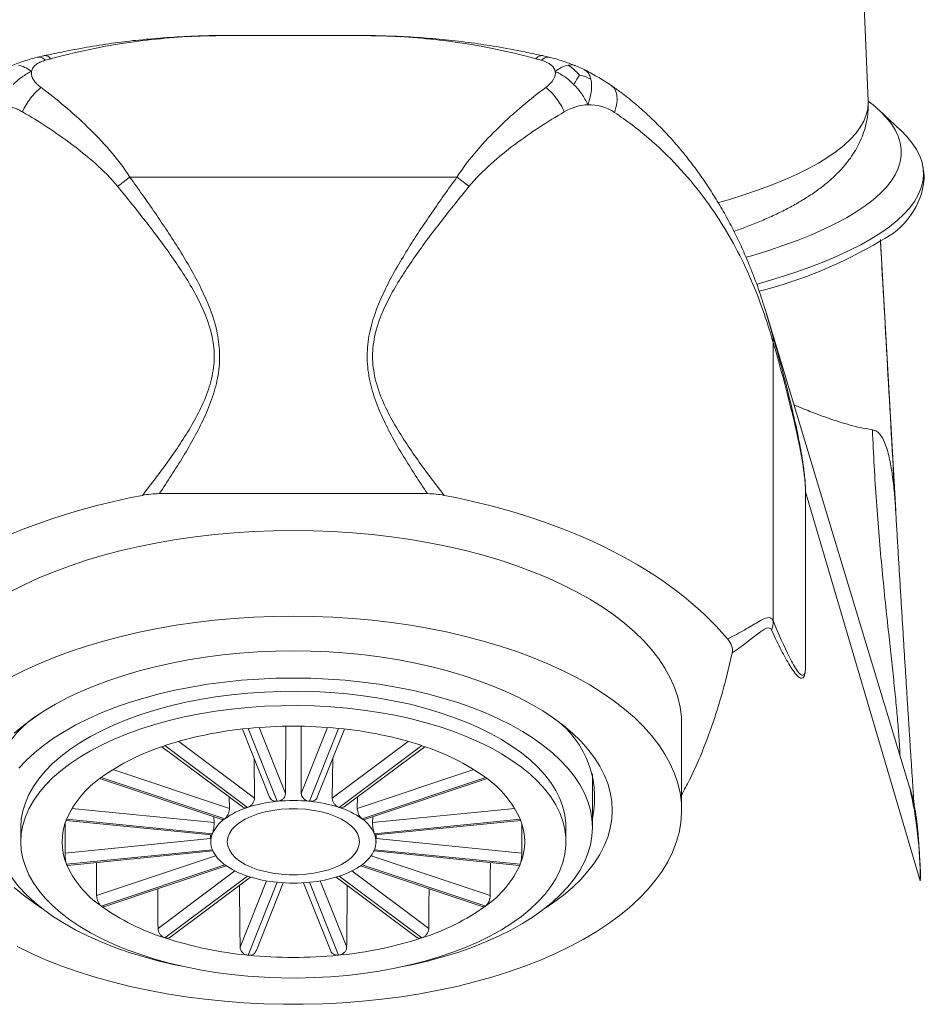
# Model space of a CAD drawing. Header units: millimetres. Extents: x 15214 to 140083, y -437840 to -79279.
# Tile 25 of 64: x 36277.16 to 36279.89, y -197920.3 to -197917.32. Entities that reach past the tile are written whole.
import ezdxf

# ---------------------------------------------------------------- set-up
doc = ezdxf.new("R2010")
doc.units = ezdxf.units.MM
doc.layers.get('0').update_dxf_attribs({"lineweight": 0})
doc.layers.add('C-wypos-sanitarne', color=1, linetype='Continuous')

# ---------------------------------------------------------------- blocks, each defined once
blk = doc.blocks.new('Z$W@#9040')
at = {"linetype": 'Continuous', "lineweight": 18}
for p, q in [((566.206, 301.113), (564.941, 330.38)), ((550.806, 303.09), (546.808, 303.09)), ((541.251, 302.479), (541.066, 302.432)), ((556.548, 302.433), (556.364, 302.479)), ((557.583, 302.075), (557.36, 302.17)), ((566.208, 301.002), (566.204, 301.112)), ((566.207, 301.062), (566.206, 301.113)), ((567.182, 300.226), (566.535, 300.829)), ((543.857, 298.803), (553.758, 298.803)), ((566.575, 296.873), (567.036, 288.698)), ((563.303, 294.049), (563.282, 294.121)), ((563.33, 293.801), (563.33, 285.368)), ((544.748, 289.22), (552.866, 289.22)), ((564.306, 289.275), (564.308, 289.275)), ((564.306, 289.275), (564.306, 284.007)), ((564.308, 289.275), (567.78, 277.498)), ((564.308, 284.007), (564.308, 289.275)), ((564.306, 284.007), (564.308, 284.007)), ((547.264, 282.095), (548.086, 280.028)), ((547.442, 282.113), (548.32, 279.907)), ((547.773, 282.142), (548.568, 280.143)), ((548.575, 282.173), (548.568, 280.143)), ((549.047, 280.143), (549.04, 282.173)), ((549.842, 282.142), (549.047, 280.143)), ((550.173, 282.113), (549.295, 279.907)), ((549.529, 280.028), (550.351, 282.095)), ((560.557, 279.633), (560.557, 282.231)), ((545.336, 281.72), (547.631, 280.003)), ((552.279, 281.72), (549.984, 280.003)), ((544.828, 281.56), (547.269, 279.734)), ((544.918, 281.591), (547.418, 279.72)), ((552.696, 281.591), (550.196, 279.72)), ((550.346, 279.734), (552.786, 281.56)), ((547.617, 281.207), (547.631, 280.003)), ((549.984, 280.003), (549.997, 281.207)), ((543.347, 280.871), (546.873, 279.693)), ((554.267, 280.871), (550.742, 279.693)), ((542.943, 280.592), (546.65, 279.353)), ((542.987, 280.625), (546.729, 279.375)), ((554.628, 280.625), (550.886, 279.375)), ((550.964, 279.353), (554.672, 280.592)), ((557.857, 279.114), (557.857, 280.741)), ((567.457, 280.339), (567.461, 280.326)), ((546.864, 280.037), (546.873, 279.693)), ((548.32, 279.907), (548.317, 279.906)), ((548.322, 279.907), (548.32, 279.907)), ((549.295, 279.907), (549.293, 279.907)), ((549.297, 279.906), (549.295, 279.907)), ((550.742, 279.693), (550.75, 280.037)), ((542.105, 279.69), (546.409, 279.262)), ((547.418, 279.72), (547.416, 279.719)), ((547.42, 279.721), (547.418, 279.72)), ((550.196, 279.72), (550.194, 279.721)), ((550.198, 279.719), (550.196, 279.72)), ((555.51, 279.69), (551.206, 279.262)), ((541.928, 279.329), (546.332, 278.891)), ((541.942, 279.363), (546.355, 278.925)), ((546.403, 279.435), (546.409, 279.262)), ((546.729, 279.375), (546.727, 279.374)), ((546.73, 279.376), (546.729, 279.375)), ((550.886, 279.375), (550.885, 279.376)), ((550.887, 279.374), (550.886, 279.375)), ((551.206, 279.262), (551.211, 279.435)), ((555.673, 279.363), (551.259, 278.925)), ((551.282, 278.891), (555.686, 279.329)), ((540.557, 279.114), (540.557, 278.681)), ((557.057, 278.681), (557.057, 279.114)), ((541.897, 278.337), (546.303, 278.775)), ((546.299, 278.894), (546.308, 278.657)), ((546.356, 278.926), (546.355, 278.925)), ((546.355, 278.925), (546.355, 278.923)), ((551.259, 278.925), (551.259, 278.926)), ((551.26, 278.923), (551.259, 278.925)), ((551.307, 278.657), (551.316, 278.894)), ((555.718, 278.337), (551.311, 278.775)), ((541.942, 277.998), (546.355, 278.437)), ((555.673, 277.998), (551.259, 278.437)), ((541.968, 277.965), (546.37, 278.402)), ((542.851, 277.057), (546.453, 278.26)), ((554.764, 277.057), (551.162, 278.26)), ((551.245, 278.402), (555.646, 277.965)), ((541.941, 277.999), (541.942, 277.997)), ((541.941, 277.999), (541.942, 277.998)), ((541.942, 277.998), (541.942, 277.997)), ((542.987, 276.736), (546.729, 277.986)), ((543.069, 276.715), (546.775, 277.953)), ((550.84, 277.953), (554.546, 276.715)), ((554.628, 276.736), (550.886, 277.986)), ((555.672, 277.997), (555.673, 277.999)), ((555.672, 277.997), (555.673, 277.998)), ((555.673, 277.998), (555.673, 277.999)), ((544.711, 276.057), (547.037, 277.798)), ((544.918, 275.771), (547.418, 277.641)), ((545.071, 275.787), (547.51, 277.612)), ((550.105, 277.612), (552.543, 275.787)), ((552.696, 275.771), (550.196, 277.641)), ((552.904, 276.057), (550.577, 277.798)), ((547.195, 275.489), (547.994, 277.499)), ((547.442, 275.248), (548.32, 277.455)), ((547.677, 275.374), (548.499, 277.44)), ((549.116, 277.44), (549.938, 275.374)), ((550.173, 275.248), (549.295, 277.455)), ((550.42, 275.489), (549.62, 277.499)), ((542.986, 276.737), (542.987, 276.736)), ((542.987, 276.736), (542.988, 276.735)), ((554.626, 276.735), (554.628, 276.736)), ((554.628, 276.736), (554.629, 276.737)), ((544.916, 275.771), (544.918, 275.771)), ((544.918, 275.771), (544.92, 275.77)), ((552.694, 275.77), (552.696, 275.771)), ((552.696, 275.771), (552.698, 275.771)), ((547.439, 275.248), (547.442, 275.248)), ((547.442, 275.248), (547.444, 275.248)), ((550.171, 275.248), (550.173, 275.248)), ((550.173, 275.248), (550.175, 275.248))]:
    blk.add_line(p, q, dxfattribs=at)
at = {"linetype": 'Continuous', "lineweight": 18, "flags": 128}
for points in [[(566.216, 301.095), (566.353, 300.987), (566.564, 300.801), (566.746, 300.613), (566.898, 300.422), (567.02, 300.231), (567.112, 300.038), (567.173, 299.844), (567.204, 299.65), (567.204, 299.456), (567.173, 299.262), (567.112, 299.068), (567.02, 298.875), (566.898, 298.683), (566.746, 298.493), (566.564, 298.305), (566.353, 298.118), (566.112, 297.934), (565.842, 297.753), (565.545, 297.575), (565.219, 297.4), (564.866, 297.228), (564.486, 297.06), (564.08, 296.897), (563.649, 296.738), (563.193, 296.584), (562.713, 296.434), (562.515, 296.376)], [(561.674, 298.03), (561.979, 298.12), (562.443, 298.265), (562.884, 298.415), (563.3, 298.57), (563.69, 298.729), (564.055, 298.893), (564.393, 299.06), (564.703, 299.23), (564.985, 299.404), (565.239, 299.581), (565.464, 299.761), (565.66, 299.942), (565.827, 300.126), (565.963, 300.311), (566.07, 300.498), (566.146, 300.685), (566.192, 300.874), (566.207, 301.062)], [(562.837, 295.56), (563.015, 295.611), (563.512, 295.76), (563.986, 295.915), (564.436, 296.075), (564.861, 296.239), (565.26, 296.407), (565.633, 296.58), (565.979, 296.756), (566.297, 296.935), (566.587, 297.118), (566.849, 297.303), (567.082, 297.492), (567.286, 297.682), (567.46, 297.874), (567.604, 298.068), (567.718, 298.263), (567.802, 298.46), (567.856, 298.657), (567.878, 298.854), (567.871, 299.052), (567.833, 299.249), (567.764, 299.446), (567.665, 299.642), (567.536, 299.836), (567.377, 300.03), (567.188, 300.221), (567.182, 300.226)], [(567.457, 280.339), (564.986, 288.511), (563.113, 294.708)], [(540.238, 286.251), (540.66, 286.464), (541.102, 286.667), (541.565, 286.858), (542.047, 287.037), (542.547, 287.203), (543.063, 287.356), (543.594, 287.496), (544.138, 287.623), (544.695, 287.735), (545.262, 287.833), (545.839, 287.916), (546.423, 287.984), (547.014, 288.038), (547.609, 288.076), (548.207, 288.099), (548.807, 288.106)], [(548.807, 288.106), (549.407, 288.099), (550.006, 288.076), (550.601, 288.038), (551.192, 287.984), (551.776, 287.916), (552.353, 287.833), (552.92, 287.735), (553.477, 287.623), (554.021, 287.496), (554.552, 287.356), (555.068, 287.203), (555.567, 287.037), (556.049, 286.858), (556.512, 286.667), (556.955, 286.464), (557.377, 286.251), (557.776, 286.027), (558.152, 285.793), (558.504, 285.55), (558.83, 285.298), (559.13, 285.038), (559.403, 284.771), (559.649, 284.497), (559.866, 284.217), (560.054, 283.932), (560.213, 283.643), (560.342, 283.35), (560.442, 283.054), (560.51, 282.756), (560.549, 282.456), (560.557, 282.231)], [(548.807, 285.508), (549.407, 285.501), (550.006, 285.478), (550.601, 285.439), (551.192, 285.386), (551.776, 285.318), (552.353, 285.235), (552.92, 285.137), (553.477, 285.025), (554.021, 284.898), (554.552, 284.758), (555.068, 284.605), (555.567, 284.439), (556.049, 284.26), (556.512, 284.069), (556.955, 283.866), (557.377, 283.653), (557.776, 283.429), (558.152, 283.195), (558.504, 282.952), (558.83, 282.7), (559.13, 282.44), (559.403, 282.173), (559.649, 281.899), (559.866, 281.619), (560.054, 281.334), (560.213, 281.045), (560.342, 280.752), (560.442, 280.456), (560.51, 280.158), (560.549, 279.858), (560.556, 279.558), (560.533, 279.258), (560.48, 278.96), (560.396, 278.662), (560.282, 278.368), (560.137, 278.077), (559.964, 277.789), (559.761, 277.507), (559.529, 277.23), (559.27, 276.959), (558.983, 276.696), (558.67, 276.44), (558.331, 276.192), (557.967, 275.954), (557.579, 275.725), (557.169, 275.506), (556.736, 275.298), (556.283, 275.101), (555.811, 274.916), (555.32, 274.743), (554.812, 274.583), (554.288, 274.437), (553.75, 274.303), (553.2, 274.184), (552.637, 274.079), (552.065, 273.989), (551.485, 273.913), (550.897, 273.852), (550.304, 273.806), (549.707, 273.776), (549.107, 273.76), (548.507, 273.76), (547.908, 273.776), (547.311, 273.806), (546.718, 273.852), (546.13, 273.913), (545.549, 273.989), (544.977, 274.079), (544.415, 274.184), (543.864, 274.303), (543.326, 274.437), (542.803, 274.583), (542.295, 274.743), (541.804, 274.916), (541.331, 275.101), (540.878, 275.298), (540.446, 275.506)], [(540.238, 283.653), (540.66, 283.866), (541.102, 284.069), (541.565, 284.26), (542.047, 284.439), (542.547, 284.605), (543.063, 284.758), (543.594, 284.898), (544.138, 285.025), (544.695, 285.137), (545.262, 285.235), (545.839, 285.318), (546.423, 285.386), (547.014, 285.439), (547.609, 285.478), (548.207, 285.501), (548.807, 285.508)], [(541.185, 276.674), (540.937, 276.841), (540.636, 277.066), (540.361, 277.299)], [(540.361, 281.967), (540.636, 282.2), (540.937, 282.425), (541.263, 282.642), (541.612, 282.848), (541.984, 283.045), (542.377, 283.231), (542.791, 283.406), (543.223, 283.568), (543.673, 283.719), (544.139, 283.856), (544.62, 283.98), (545.114, 284.091), (545.62, 284.188), (546.136, 284.27), (546.66, 284.337), (547.191, 284.39), (547.727, 284.428), (548.266, 284.451), (548.807, 284.458)], [(548.807, 284.458), (549.348, 284.451), (549.888, 284.428), (550.424, 284.39), (550.955, 284.337), (551.479, 284.27), (551.995, 284.188), (552.5, 284.091), (552.994, 283.98), (553.475, 283.856), (553.941, 283.719), (554.392, 283.568), (554.824, 283.406), (555.238, 283.231), (555.631, 283.045), (556.003, 282.848), (556.352, 282.642), (556.677, 282.425), (556.978, 282.2), (557.253, 281.967), (557.502, 281.727), (557.723, 281.48), (557.916, 281.227), (558.08, 280.969), (558.215, 280.707), (558.321, 280.442), (558.397, 280.174), (558.442, 279.904), (558.457, 279.633), (558.442, 279.363), (558.397, 279.093), (558.321, 278.825), (558.215, 278.56), (558.08, 278.298), (557.916, 278.04), (557.723, 277.787), (557.502, 277.54), (557.253, 277.299), (556.978, 277.066), (556.677, 276.841), (556.43, 276.674)], [(552.116, 274.902), (552.392, 274.959), (552.869, 275.07), (553.332, 275.195), (553.78, 275.333), (554.212, 275.484), (554.625, 275.647), (555.018, 275.822), (555.39, 276.008), (555.74, 276.205), (556.067, 276.412), (556.369, 276.627), (556.645, 276.851), (556.895, 277.083), (557.117, 277.321), (557.312, 277.566), (557.477, 277.816), (557.613, 278.07), (557.72, 278.328), (557.796, 278.588), (557.842, 278.851), (557.857, 279.114), (557.842, 279.377), (557.796, 279.639), (557.72, 279.899), (557.613, 280.157), (557.477, 280.411), (557.312, 280.661), (557.117, 280.906), (556.895, 281.144), (556.645, 281.376), (556.369, 281.6), (556.067, 281.816), (555.74, 282.022), (555.39, 282.219), (555.018, 282.405), (554.625, 282.58), (554.212, 282.743), (553.78, 282.894), (553.332, 283.032), (552.869, 283.157), (552.392, 283.269), (551.903, 283.366), (551.403, 283.449), (550.894, 283.517), (550.379, 283.57), (549.858, 283.608), (549.334, 283.631), (548.807, 283.639), (548.281, 283.631), (547.757, 283.608), (547.236, 283.57), (546.72, 283.517), (546.212, 283.449), (545.712, 283.366), (545.223, 283.269), (544.746, 283.157), (544.282, 283.032), (543.834, 282.894), (543.403, 282.743), (542.99, 282.58), (542.597, 282.405), (542.225, 282.219), (541.875, 282.022), (541.548, 281.816), (541.246, 281.6), (540.97, 281.376), (540.72, 281.144), (540.497, 280.906)], [(557.057, 279.114), (557.053, 279.239), (557.023, 279.491), (556.962, 279.74), (556.87, 279.988), (556.748, 280.232), (556.597, 280.472), (556.417, 280.707), (556.209, 280.936), (555.973, 281.158), (555.71, 281.373), (555.422, 281.579), (555.109, 281.776), (554.773, 281.963), (554.414, 282.14), (554.035, 282.305), (553.636, 282.458), (553.219, 282.599), (552.786, 282.727), (552.338, 282.842), (551.877, 282.942), (551.405, 283.029), (550.922, 283.101), (550.432, 283.158), (549.936, 283.2), (549.436, 283.227), (548.933, 283.238), (548.43, 283.234), (547.928, 283.215), (547.43, 283.181), (546.937, 283.131), (546.45, 283.067), (545.973, 282.988), (545.505, 282.894), (545.051, 282.786), (544.61, 282.665), (544.185, 282.53), (543.777, 282.383), (543.387, 282.224), (543.018, 282.053), (542.671, 281.871), (542.346, 281.679), (542.045, 281.477), (541.77, 281.266), (541.52, 281.048), (541.298, 280.822), (541.104, 280.59), (540.938, 280.352), (540.802, 280.11), (540.695, 279.864), (540.619, 279.616), (540.573, 279.365), (540.557, 279.114), (540.557, 279.114)], [(540.557, 278.681), (540.573, 278.429), (540.619, 278.179), (540.695, 277.93), (540.802, 277.684), (540.938, 277.442), (541.104, 277.204), (541.298, 276.972), (541.52, 276.747), (541.77, 276.528), (542.045, 276.318), (542.346, 276.116), (542.671, 275.924), (543.018, 275.742), (543.387, 275.571), (543.777, 275.411), (544.185, 275.264), (544.61, 275.129), (545.051, 275.008), (545.505, 274.9), (545.973, 274.807), (546.45, 274.728), (546.937, 274.663), (547.43, 274.614), (547.928, 274.579), (548.43, 274.56), (548.933, 274.556), (549.436, 274.568), (549.936, 274.594), (550.432, 274.636), (550.922, 274.694), (551.405, 274.765), (551.877, 274.852), (552.338, 274.953), (552.786, 275.067), (553.219, 275.195), (553.636, 275.336), (554.035, 275.49), (554.414, 275.655), (554.773, 275.831), (555.109, 276.018), (555.422, 276.216), (555.71, 276.422), (555.973, 276.636), (556.209, 276.859), (556.417, 277.088), (556.597, 277.323), (556.748, 277.562), (556.87, 277.807), (556.962, 278.054), (557.023, 278.304), (557.053, 278.555), (557.053, 278.806), (557.023, 279.058), (556.962, 279.307), (556.87, 279.555), (556.748, 279.799), (556.597, 280.039), (556.417, 280.274), (556.209, 280.503), (555.973, 280.725), (555.71, 280.94), (555.422, 281.146), (555.109, 281.343), (554.773, 281.53), (554.414, 281.707), (554.035, 281.872), (553.636, 282.025), (553.219, 282.166), (552.786, 282.294), (552.338, 282.409), (551.877, 282.509), (551.405, 282.596), (550.922, 282.668), (550.432, 282.725), (549.936, 282.767), (549.436, 282.794), (548.933, 282.805), (548.43, 282.801), (547.928, 282.782), (547.43, 282.748), (546.937, 282.698), (546.45, 282.634), (545.973, 282.555), (545.505, 282.461), (545.051, 282.353), (544.61, 282.232), (544.185, 282.097), (543.777, 281.95), (543.387, 281.791), (543.018, 281.62), (542.671, 281.438), (542.346, 281.246), (542.045, 281.044), (541.77, 280.833), (541.52, 280.615), (541.298, 280.389), (541.104, 280.157), (540.938, 279.919), (540.802, 279.677), (540.695, 279.431), (540.619, 279.183), (540.573, 278.932), (540.557, 278.681)], [(547.444, 282.114), (547.443, 282.114), (547.443, 282.114), (547.442, 282.113), (547.442, 282.113), (547.441, 282.113), (547.441, 282.113), (547.44, 282.113), (547.439, 282.113)], [(550.175, 282.113), (550.175, 282.113), (550.174, 282.113), (550.174, 282.113), (550.173, 282.113), (550.172, 282.113), (550.172, 282.114), (550.171, 282.114), (550.171, 282.114)], [(544.92, 281.591), (544.92, 281.591), (544.919, 281.591), (544.919, 281.591), (544.918, 281.591), (544.918, 281.591), (544.917, 281.59), (544.917, 281.59), (544.916, 281.59)], [(552.698, 281.59), (552.698, 281.59), (552.697, 281.59), (552.697, 281.591), (552.696, 281.591), (552.696, 281.591), (552.695, 281.591), (552.695, 281.591), (552.694, 281.591)], [(548.322, 279.907), (548.321, 279.907), (548.321, 279.907), (548.32, 279.907), (548.32, 279.907), (548.319, 279.907), (548.318, 279.907), (548.318, 279.906), (548.317, 279.906)], [(549.297, 279.906), (549.297, 279.906), (549.296, 279.907), (549.296, 279.907), (549.295, 279.907), (549.294, 279.907), (549.294, 279.907), (549.293, 279.907), (549.293, 279.907)], [(546.807, 278.681), (546.823, 278.555), (546.87, 278.432), (546.948, 278.313), (547.055, 278.199), (547.189, 278.093), (547.349, 277.996), (547.532, 277.91), (547.736, 277.836), (547.956, 277.776), (548.189, 277.73), (548.433, 277.698), (548.682, 277.683), (548.933, 277.683), (549.182, 277.698), (549.425, 277.73), (549.659, 277.776), (549.879, 277.836), (550.082, 277.91), (550.265, 277.996), (550.425, 278.093), (550.56, 278.199), (550.667, 278.313), (550.745, 278.432), (550.792, 278.555), (550.807, 278.681), (550.792, 278.806), (550.745, 278.929), (550.667, 279.049), (550.56, 279.162), (550.425, 279.268), (550.265, 279.365), (550.082, 279.451), (549.879, 279.525), (549.659, 279.585), (549.425, 279.632), (549.182, 279.663), (548.933, 279.679), (548.682, 279.679), (548.433, 279.663), (548.189, 279.632), (547.956, 279.585), (547.736, 279.525), (547.532, 279.451), (547.349, 279.365), (547.189, 279.268), (547.055, 279.162), (546.948, 279.049), (546.87, 278.929), (546.823, 278.806), (546.807, 278.681)], [(539.757, 279.114), (539.773, 278.851), (539.819, 278.588), (539.895, 278.328), (540.001, 278.07), (540.138, 277.816), (540.303, 277.566), (540.497, 277.321), (540.72, 277.083), (540.97, 276.851), (541.246, 276.627), (541.548, 276.412), (541.875, 276.205), (542.225, 276.008), (542.597, 275.822), (542.99, 275.647), (543.403, 275.484), (543.834, 275.333), (544.282, 275.195), (544.746, 275.07), (545.223, 274.959), (545.499, 274.902)], [(547.439, 275.248), (547.44, 275.248), (547.441, 275.248), (547.441, 275.248), (547.442, 275.248), (547.442, 275.248), (547.443, 275.248), (547.443, 275.248), (547.444, 275.248)], [(550.171, 275.248), (550.171, 275.248), (550.172, 275.248), (550.172, 275.248), (550.173, 275.248), (550.174, 275.248), (550.174, 275.248), (550.175, 275.248), (550.175, 275.248)]]:
    blk.add_lwpolyline(points, dxfattribs=at)
at = {"linetype": 'Continuous', "lineweight": 18}
for centre, radius, start, end in [((546.29, 295.322), 4.247, 124.9474, 131.1989), ((551.325, 295.322), 4.247, 48.8011, 55.0526), ((565.581, 298.983), 2.332, 295.2081, 354.3215), ((559.592, 308.524), 13.583, 284.1319, 300.9356), ((562.417, 293.825), 0.913, 358.4718, 14.1799), ((562.36, 285.386), 0.97, 341.7809, 358.9146), ((542.682, 280.004), 2.988, 121.0577, 191.8196), ((554.96, 280.016), 2.964, 347.8519, 59.2708), ((548.53, 270.505), 11.66, 95.3672, 108.0347), ((548.807, 268.298), 13.883, 84.3643, 95.6357), ((549.085, 270.505), 11.66, 71.9653, 84.6328), ((546.987, 275.039), 6.87, 107.5389, 125.5913), ((550.628, 275.039), 6.87, 54.4087, 72.4611), ((544.719, 278.126), 3.041, 124.7577, 155.9636), ((543.476, 279.972), 0.815, 126.692, 126.9188), ((554.139, 279.972), 0.815, 53.0812, 53.308), ((552.895, 278.126), 3.041, 24.0364, 55.2423), ((555.269, 277.516), 12.511, 359.9168, 12.9792), ((548.708, 275.76), 4.164, 95.3864, 108.0151), ((548.807, 274.972), 4.958, 84.3815, 95.6185), ((548.906, 275.76), 4.164, 71.9849, 84.6136), ((548.157, 277.38), 2.454, 107.5666, 125.5638), ((547.212, 280.337), 0.65, 288.3034, 288.6627), ((550.402, 280.337), 0.65, 251.3373, 251.6966), ((549.458, 277.38), 2.454, 54.4362, 72.4334), ((543.616, 278.681), 1.808, 157.8506, 202.1494), ((540.454, 279.955), 1.601, 338.2816, 338.3696), ((547.347, 278.483), 1.086, 124.8052, 155.9161), ((547.089, 278.894), 0.601, 126.6516, 126.9592), ((550.526, 278.894), 0.601, 53.0408, 53.3484), ((550.267, 278.483), 1.086, 24.0839, 55.1948), ((557.16, 279.955), 1.601, 201.6304, 201.7184), ((553.999, 278.681), 1.808, 337.8506, 22.1494), ((546.953, 278.681), 0.646, 157.9165, 202.0835), ((547.137, 278.613), 0.842, 158.215, 158.3821), ((550.477, 278.613), 0.842, 21.6179, 21.785), ((550.662, 278.681), 0.646, 337.9165, 22.0835), ((547.137, 278.748), 0.842, 201.6179, 201.785), ((547.347, 278.879), 1.086, 204.0839, 235.1948), ((550.267, 278.879), 1.086, 304.8052, 335.9161), ((550.477, 278.748), 0.842, 338.215, 338.3821), ((544.719, 279.235), 3.041, 204.0364, 235.2421), ((548.155, 279.889), 2.378, 233.1028, 233.1806), ((548.157, 279.981), 2.454, 234.4371, 252.4331), ((549.458, 279.981), 2.454, 287.5669, 305.5629), ((549.46, 279.889), 2.378, 306.8194, 306.8972), ((552.895, 279.235), 3.041, 304.7579, 335.9636), ((547.464, 277.779), 0.145, 250.7094, 252.3245), ((548.708, 281.601), 4.165, 251.9852, 264.6128), ((548.906, 281.601), 4.165, 275.3872, 288.0148), ((550.15, 277.779), 0.145, 287.6755, 289.2906), ((565.291, 277.685), 2.496, 355.7096, 3.0695), ((548.363, 277.898), 0.446, 264.0622, 264.6512), ((548.807, 282.389), 4.958, 264.3815, 275.6185), ((549.251, 277.898), 0.446, 275.3488, 275.9378), ((542.795, 276.479), 0.321, 52.9066, 53.4826), ((546.987, 282.322), 6.87, 234.4087, 252.4612), ((550.628, 282.322), 6.87, 287.5388, 305.5913), ((554.82, 276.479), 0.321, 126.5174, 127.0934), ((544.773, 275.336), 0.459, 71.2627, 71.7722), ((548.53, 286.857), 11.66, 251.9655, 264.6328), ((549.085, 286.857), 11.66, 275.3672, 288.0345), ((552.842, 275.336), 0.459, 108.2278, 108.7373), ((548.807, 289.063), 13.883, 264.3642, 275.6358)]:
    blk.add_arc(centre, radius, start, end, dxfattribs=at)
for centre, major_axis, ratio, start_param, end_param in [((568.048, 270.01), (-20.608, 365.413), 0.000113, 4.763713, 4.785964), ((548.807, 281.176), (14.578, 0), 0.57735, 1.889481, 2.693239), ((548.807, 281.176), (14.578, 0), 0.57735, 0.448354, 1.252111), ((548.807, 255.514), (-1.359, 652.086), 0.010531, 1.534391, 1.535769), ((548.807, 255.514), (1.359, 652.086), 0.010531, 4.747417, 4.748795), ((548.807, 255.514), (-3.872, 651.566), 0.00895, 1.536147, 1.537675), ((548.807, 255.514), (3.872, 651.566), 0.00895, 4.745511, 4.747038), ((548.807, 255.514), (-5.803, 650.604), 0.006017, 1.537313, 1.539163), ((548.807, 255.514), (-6.858, 649.345), 0.002159, 1.537122, 1.540007), ((548.807, 255.514), (6.858, 649.345), 0.002159, 4.743178, 4.746063), ((548.807, 255.514), (5.803, 650.604), 0.006017, 4.744022, 4.745873)]:
    blk.add_ellipse(centre, major_axis=major_axis, ratio=ratio, start_param=start_param, end_param=end_param, dxfattribs=at)
for points, knots in [([(546.808, 303.088), (546.767, 303.089), (546.438, 303.093), (545.826, 303.075), (544.975, 303.031), (544.17, 302.962), (543.398, 302.87), (542.646, 302.752), (541.928, 302.621), (541.459, 302.52), (541.251, 302.475)], [0, 0, 0, 0, 0.0222353, 0.1762137, 0.328774, 0.4794895, 0.6095135, 0.7454013, 0.8869157, 1, 1, 1, 1]), ([(546.808, 303.087), (546.579, 303.086), (545.992, 303.083), (545.049, 303.025), (543.954, 302.907), (542.834, 302.72), (541.998, 302.531), (541.545, 302.409), (541.472, 302.389)], [0, 0, 0, 0, 0.127935, 0.326974, 0.526429, 0.741987, 0.958156, 1, 1, 1, 1]), ([(550.806, 303.087), (551.036, 303.086), (551.623, 303.083), (552.565, 303.025), (553.66, 302.907), (554.781, 302.72), (555.617, 302.531), (556.07, 302.409), (556.143, 302.389)], [0, 0, 0, 0, 0.127935, 0.326974, 0.526429, 0.741987, 0.958156, 1, 1, 1, 1]), ([(556.364, 302.475), (556.178, 302.515), (555.704, 302.618), (554.985, 302.75), (554.186, 302.874), (553.421, 302.964), (552.627, 303.032), (551.816, 303.074), (551.202, 303.092), (550.865, 303.088), (550.808, 303.088)], [0, 0, 0, 0, 0.100749, 0.25728, 0.391148, 0.534052, 0.670261, 0.819028, 0.969566, 1, 1, 1, 1]), ([(541.063, 302.436), (540.927, 302.399), (540.667, 302.327), (540.4, 302.227), (540.273, 302.179)], [0, 0, 0, 0, 0.52351, 1, 1, 1, 1]), ([(541.304, 302.342), (541.274, 302.332), (541.214, 302.313), (541.134, 302.28), (541.065, 302.243), (541.006, 302.203), (540.958, 302.159), (540.921, 302.111), (540.894, 302.06), (540.886, 302.023), (540.881, 302.004)], [0, 0, 0, 0, 0.137444, 0.268096, 0.393388, 0.514939, 0.634522, 0.753997, 0.875227, 1, 1, 1, 1]), ([(541.304, 302.342), (541.248, 302.387), (541.161, 302.457), (541.091, 302.43), (541.067, 302.42)], [0, 0, 0, 0, 0.652491, 1, 1, 1, 1]), ([(541.472, 302.389), (541.427, 302.426), (541.375, 302.467), (541.303, 302.485), (541.272, 302.491), (541.251, 302.481), (541.25, 302.481)], [0, 0, 0, 0, 0.576788, 0.661604, 0.98802, 1, 1, 1, 1]), ([(556.143, 302.389), (556.188, 302.426), (556.239, 302.467), (556.311, 302.485), (556.342, 302.491), (556.364, 302.481), (556.365, 302.481)], [0, 0, 0, 0, 0.576542, 0.661321, 0.987598, 1, 1, 1, 1]), ([(556.31, 302.342), (556.367, 302.387), (556.453, 302.457), (556.524, 302.43), (556.548, 302.42)], [0, 0, 0, 0, 0.652491, 1, 1, 1, 1]), ([(557.341, 302.179), (557.214, 302.227), (556.948, 302.327), (556.688, 302.399), (556.552, 302.436)], [0, 0, 0, 0, 0.47649, 1, 1, 1, 1]), ([(540.325, 301.61), (540.411, 301.696), (540.501, 301.771), (540.688, 301.901), (540.784, 301.957), (540.881, 302.004)], [0, 0, 0, 0, 0.5, 0.5, 1, 1, 1, 1]), ([(540.49, 302.19), (540.552, 302.179), (540.616, 302.158), (540.747, 302.095), (540.814, 302.053), (540.881, 302.004)], [0, 0, 0, 0, 0.5, 0.5, 1, 1, 1, 1]), ([(540.881, 302.004), (540.879, 301.987), (540.875, 301.952), (540.88, 301.898), (540.894, 301.844), (540.917, 301.789), (540.95, 301.735), (540.991, 301.68), (541.042, 301.625), (541.102, 301.569), (541.148, 301.534), (541.171, 301.516)], [0, 0, 0, 0, 0.106675, 0.211974, 0.316995, 0.422845, 0.530605, 0.6413, 0.755878, 0.875192, 1, 1, 1, 1]), ([(557.125, 302.19), (557.063, 302.18), (557, 302.161), (556.869, 302.098), (556.801, 302.054), (556.733, 302.004)], [0, 0, 0, 0, 0.2466488, 0.2466488, 0.4966488, 0.4966488, 0.4966488, 0.4966488]), ([(556.733, 302.004), (556.834, 301.955), (556.933, 301.901), (557.119, 301.77), (557.207, 301.693), (557.29, 301.61)], [0.5090238, 0.5090238, 0.5090238, 0.5090238, 0.7590238, 0.7590238, 1, 1, 1, 1]), ([(557.125, 302.19), (557.188, 302.2), (557.265, 302.212), (557.327, 302.179), (557.339, 302.173)], [0, 0, 0, 0, 0.817177, 1, 1, 1, 1]), ([(557.464, 301.893), (557.417, 301.951), (557.365, 302.004), (557.252, 302.103), (557.191, 302.148), (557.125, 302.19)], [0, 0, 0, 0, 0.5, 0.5, 1, 1, 1, 1]), ([(557.632, 302.041), (557.618, 302.054), (557.603, 302.068), (557.584, 302.074), (557.583, 302.074)], [0, 0, 0, 0, 0.951986, 1, 1, 1, 1]), ([(558.47, 301.548), (558.337, 301.638), (558.081, 301.811), (557.778, 301.97), (557.632, 302.047)], [0, 0, 0, 0, 0.520176, 1, 1, 1, 1]), ([(557.813, 301.766), (557.798, 301.812), (557.768, 301.904), (557.704, 301.995), (557.651, 302.029), (557.632, 302.041)], [0, 0, 0, 0, 0.387319, 0.779571, 1, 1, 1, 1]), ([(557.464, 301.893), (557.442, 301.854), (557.416, 301.811), (557.358, 301.716), (557.326, 301.665), (557.29, 301.61)], [0, 0, 0, 0, 0.5, 0.5, 1, 1, 1, 1]), ([(557.464, 301.893), (557.533, 301.876), (557.597, 301.856), (557.713, 301.814), (557.765, 301.791), (557.813, 301.766)], [0, 0, 0, 0, 0.5, 0.5, 1, 1, 1, 1]), ([(557.813, 301.766), (557.836, 301.669), (557.842, 301.555), (557.811, 301.296), (557.774, 301.152), (557.715, 300.994)], [0, 0, 0, 0, 0.5, 0.5, 1, 1, 1, 1]), ([(540.609, 300.778), (540.64, 300.851), (540.677, 300.923), (540.759, 301.063), (540.805, 301.131), (540.902, 301.259), (540.954, 301.319), (541.061, 301.427), (541.116, 301.475), (541.171, 301.516)], [0, 0, 0, 0, 0.25, 0.25, 0.5, 0.5, 0.75, 0.75, 1, 1, 1, 1]), ([(541.171, 301.516), (541.407, 301.34), (541.645, 301.151), (542.116, 300.752), (542.35, 300.542), (542.808, 300.098), (543.032, 299.864), (543.465, 299.362), (543.673, 299.093), (543.857, 298.803)], [0, 0, 0, 0, 0.25, 0.25, 0.5, 0.5, 0.75, 0.75, 1, 1, 1, 1]), ([(556.443, 301.516), (556.208, 301.34), (555.97, 301.151), (555.499, 300.752), (555.265, 300.542), (554.807, 300.098), (554.582, 299.864), (554.15, 299.362), (553.942, 299.093), (553.758, 298.803)], [0, 0, 0, 0, 0.25, 0.25, 0.5, 0.5, 0.75, 0.75, 1, 1, 1, 1]), ([(556.443, 301.516), (556.554, 301.435), (556.664, 301.324), (556.859, 301.068), (556.944, 300.923), (557.006, 300.778)], [0, 0, 0, 0, 0.5, 0.5, 1, 1, 1, 1]), ([(557.29, 301.61), (557.293, 301.607), (557.296, 301.604), (557.385, 301.514), (557.464, 301.42), (557.604, 301.219), (557.664, 301.11), (557.715, 300.994)], [0, 0, 0, 0, 0.0090238, 0.0090238, 0.2590238, 0.2590238, 0.5090238, 0.5090238, 0.5090238, 0.5090238]), ([(562.751, 295.773), (562.708, 295.886), (562.603, 296.158), (562.414, 296.597), (562.182, 297.09), (561.924, 297.586), (561.642, 298.078), (561.337, 298.56), (561.009, 299.027), (560.664, 299.476), (560.301, 299.906), (559.924, 300.31), (559.536, 300.689), (559.134, 301.043), (558.768, 301.338), (558.529, 301.509), (558.435, 301.576)], [0, 0, 0, 0, 0.055494, 0.134266, 0.213256, 0.293008, 0.372654, 0.451347, 0.528354, 0.605447, 0.680052, 0.75228, 0.82236, 0.890526, 0.957015, 1, 1, 1, 1]), ([(558.526, 300.761), (558.557, 300.859), (558.619, 301.057), (558.6, 301.312), (558.546, 301.484), (558.474, 301.531), (558.457, 301.542)], [0, 0, 0, 0, 0.301901, 0.60473, 0.907558, 1, 1, 1, 1]), ([(540.609, 300.778), (540.57, 300.8), (540.494, 300.842), (540.376, 300.893), (540.258, 300.935), (540.139, 300.966), (540.019, 300.987), (539.94, 300.992), (539.9, 300.994)], [0, 0, 0, 0, 0.169996, 0.337594, 0.50358, 0.668762, 0.833962, 1, 1, 1, 1]), ([(543.492, 298.518), (543.284, 298.773), (543.057, 298.997), (542.589, 299.417), (542.348, 299.611), (541.858, 299.978), (541.61, 300.151), (541.11, 300.479), (540.858, 300.634), (540.609, 300.778)], [0, 0, 0, 0, 0.25, 0.25, 0.5, 0.5, 0.75, 0.75, 1, 1, 1, 1]), ([(554.122, 298.518), (554.331, 298.773), (554.558, 298.997), (555.026, 299.417), (555.267, 299.611), (555.757, 299.978), (556.005, 300.151), (556.505, 300.479), (556.756, 300.634), (557.006, 300.778)], [0, 0, 0, 0, 0.25, 0.25, 0.5, 0.5, 0.75, 0.75, 1, 1, 1, 1]), ([(562.142, 297.159), (562.266, 297.203), (562.537, 297.301), (562.932, 297.46), (563.334, 297.637), (563.716, 297.824), (564.08, 298.023), (564.425, 298.234), (564.746, 298.46), (565.031, 298.689), (565.277, 298.92), (565.485, 299.145), (565.664, 299.374), (565.816, 299.607), (565.943, 299.843), (566.048, 300.091), (566.13, 300.351), (566.185, 300.622), (566.206, 300.84), (566.208, 300.966), (566.208, 301.002)], [0, 0, 0, 0, 0.0550212, 0.1210264, 0.1876945, 0.2551017, 0.3232793, 0.3921442, 0.461321, 0.5297494, 0.5888808, 0.64468, 0.6972571, 0.747012, 0.7944465, 0.8400646, 0.888732, 0.9357681, 0.9816332, 1, 1, 1, 1]), ([(558.526, 300.761), (558.892, 300.519), (559.235, 300.259), (559.87, 299.714), (560.163, 299.429), (560.983, 298.548), (561.448, 297.924), (562.039, 296.954), (562.217, 296.629), (562.536, 295.982), (562.678, 295.661), (562.928, 295.037), (563.036, 294.731), (563.214, 294.189), (563.284, 293.951), (563.33, 293.801)], [0, 0, 0, 0, 0.125, 0.125, 0.25, 0.25, 0.5, 0.5, 0.625, 0.625, 0.75, 0.75, 0.875, 0.875, 1, 1, 1, 1]), ([(567.899, 298.753), (567.896, 298.82), (567.89, 298.946), (567.867, 299.069), (567.857, 299.125)], [0, 0, 0, 0, 0.53773, 1, 1, 1, 1]), ([(543.857, 298.803), (544.115, 298.446), (544.371, 298.085), (544.874, 297.351), (545.121, 296.98), (545.595, 296.217), (545.821, 295.827), (546.216, 295.018), (546.388, 294.593), (546.535, 293.932), (546.566, 293.707), (546.58, 293.251), (546.563, 293.026), (546.489, 292.582), (546.43, 292.361), (546.287, 291.932), (546.202, 291.724), (545.922, 291.115), (545.704, 290.725), (545.242, 289.961), (544.997, 289.587), (544.748, 289.22)], [0, 0, 0, 0, 0.125, 0.125, 0.25, 0.25, 0.375, 0.375, 0.5, 0.5, 0.5625, 0.5625, 0.625, 0.625, 0.6875, 0.6875, 0.75, 0.75, 0.875, 0.875, 1, 1, 1, 1]), ([(553.758, 298.803), (553.5, 298.446), (553.244, 298.085), (552.741, 297.351), (552.493, 296.98), (552.02, 296.217), (551.794, 295.827), (551.398, 295.018), (551.227, 294.593), (551.079, 293.932), (551.049, 293.707), (551.035, 293.251), (551.052, 293.026), (551.126, 292.582), (551.184, 292.361), (551.328, 291.932), (551.413, 291.724), (551.693, 291.115), (551.911, 290.725), (552.373, 289.961), (552.617, 289.587), (552.866, 289.22)], [0, 0, 0, 0, 0.125, 0.125, 0.25, 0.25, 0.375, 0.375, 0.5, 0.5, 0.5625, 0.5625, 0.625, 0.625, 0.6875, 0.6875, 0.75, 0.75, 0.875, 0.875, 1, 1, 1, 1]), ([(544.24, 289.169), (544.514, 289.519), (544.784, 289.875), (545.305, 290.607), (545.554, 290.981), (545.886, 291.567), (545.989, 291.767), (546.172, 292.181), (546.251, 292.397), (546.366, 292.838), (546.401, 293.062), (546.416, 293.517), (546.394, 293.749), (546.255, 294.417), (546.069, 294.841), (545.638, 295.64), (545.39, 296.02), (544.872, 296.761), (544.601, 297.12), (544.052, 297.827), (543.773, 298.174), (543.492, 298.518)], [0, 0, 0, 0, 0.125, 0.125, 0.25, 0.25, 0.3125, 0.3125, 0.375, 0.375, 0.4375, 0.4375, 0.5, 0.5, 0.625, 0.625, 0.75, 0.75, 0.875, 0.875, 1, 1, 1, 1]), ([(553.375, 289.169), (553.101, 289.519), (552.83, 289.875), (552.31, 290.607), (552.06, 290.981), (551.729, 291.567), (551.625, 291.767), (551.443, 292.181), (551.363, 292.397), (551.248, 292.838), (551.213, 293.062), (551.199, 293.517), (551.221, 293.749), (551.359, 294.417), (551.545, 294.841), (551.976, 295.64), (552.225, 296.02), (552.743, 296.761), (553.013, 297.12), (553.562, 297.827), (553.842, 298.174), (554.122, 298.518)], [0, 0, 0, 0, 0.125, 0.125, 0.25, 0.25, 0.3125, 0.3125, 0.375, 0.375, 0.4375, 0.4375, 0.5, 0.5, 0.625, 0.625, 0.75, 0.75, 0.875, 0.875, 1, 1, 1, 1]), ([(563.282, 294.121), (563.272, 294.158), (563.244, 294.256), (563.18, 294.48), (563.096, 294.766), (562.963, 295.183), (562.849, 295.529), (562.75, 295.774), (562.742, 295.793)], [0, 0, 0, 0, 0.105477, 0.275574, 0.452104, 0.628711, 0.971536, 1, 1, 1, 1]), ([(564.308, 289.275), (564.308, 289.34), (564.306, 289.404), (564.3, 289.517), (564.297, 289.569), (564.285, 289.711), (564.276, 289.794), (564.248, 290.027), (564.228, 290.158), (564.168, 290.532), (564.126, 290.75), (563.999, 291.371), (563.913, 291.738), (563.74, 292.443), (563.653, 292.777), (563.478, 293.426), (563.391, 293.741), (563.303, 294.049)], [0, 0, 0, 0, 0.015625, 0.015625, 0.03125, 0.03125, 0.0625, 0.0625, 0.125, 0.125, 0.25, 0.25, 0.5, 0.5, 0.75, 0.75, 1, 1, 1, 1]), ([(563.33, 293.801), (563.415, 293.506), (563.5, 293.204), (563.668, 292.583), (563.752, 292.264), (563.92, 291.593), (564.003, 291.244), (564.126, 290.658), (564.166, 290.453), (564.226, 290.103), (564.245, 289.981), (564.273, 289.765), (564.282, 289.689), (564.294, 289.556), (564.297, 289.508), (564.304, 289.401), (564.306, 289.34), (564.306, 289.275)], [0, 0, 0, 0, 0.25, 0.25, 0.5, 0.5, 0.75, 0.75, 0.875, 0.875, 0.9375, 0.9375, 0.96875, 0.96875, 0.984375, 0.984375, 1, 1, 1, 1]), ([(566.332, 291.156), (566.237, 291.17), (566.046, 291.199), (565.635, 291.297), (565.109, 291.461), (564.512, 291.68), (564.122, 291.84), (563.959, 291.908)], [0, 0, 0, 0, 0.141383, 0.282778, 0.567618, 0.819717, 1, 1, 1, 1]), ([(567.03, 288.783), (567.018, 288.958), (566.994, 289.328), (566.93, 289.868), (566.848, 290.304), (566.761, 290.617), (566.681, 290.828), (566.584, 290.997), (566.469, 291.12), (566.378, 291.144), (566.332, 291.156)], [0, 0, 0, 0, 0.162771, 0.345041, 0.525952, 0.618988, 0.711906, 0.806098, 0.900145, 1, 1, 1, 1]), ([(566.332, 291.156), (566.349, 290.789), (566.382, 290.056), (566.451, 288.978), (566.533, 287.923), (566.626, 286.897), (566.724, 285.911), (566.82, 285.016), (566.908, 284.209), (566.986, 283.487), (567.054, 282.811), (567.11, 282.194), (567.149, 281.683), (567.16, 281.418), (567.164, 281.309)], [0, 0, 0, 0, 0.090627, 0.181254, 0.273336, 0.365651, 0.457964, 0.550045, 0.628784, 0.70785, 0.786958, 0.865891, 0.944518, 1, 1, 1, 1]), ([(567.592, 279.807), (567.583, 279.934), (567.565, 280.203), (567.537, 280.638), (567.506, 281.103), (567.476, 281.58), (567.445, 282.051), (567.415, 282.525), (567.385, 283.004), (567.353, 283.508), (567.32, 284.027), (567.287, 284.559), (567.254, 285.103), (567.22, 285.656), (567.185, 286.218), (567.151, 286.787), (567.116, 287.362), (567.081, 287.941), (567.052, 288.415), (567.036, 288.698), (567.031, 288.783)], [0, 0, 0, 0, 0.060083, 0.127226, 0.192743, 0.256704, 0.31922, 0.373785, 0.431523, 0.488735, 0.545521, 0.601795, 0.65749, 0.712554, 0.766952, 0.820668, 0.873698, 0.926054, 0.977762, 1, 1, 1, 1]), ([(563.33, 285.368), (563.292, 285.455), (563.233, 285.479), (563.077, 285.449), (562.978, 285.397), (562.745, 285.261), (562.61, 285.178), (562.305, 285.004), (562.134, 284.912), (561.944, 284.824)], [0, 0, 0, 0, 0.25, 0.25, 0.5, 0.5, 0.75, 0.75, 1, 1, 1, 1]), ([(564.306, 284.007), (564.306, 283.977), (564.305, 283.947), (564.303, 283.898), (564.301, 283.878), (564.294, 283.828), (564.289, 283.808), (564.274, 283.76), (564.264, 283.745), (564.233, 283.717), (564.212, 283.72), (564.149, 283.747), (564.108, 283.794), (563.984, 283.961), (563.902, 284.11), (563.656, 284.594), (563.493, 284.971), (563.33, 285.368)], [0, 0, 0, 0, 0.007813, 0.007813, 0.015625, 0.015625, 0.03125, 0.03125, 0.0625, 0.0625, 0.125, 0.125, 0.25, 0.25, 0.5, 0.5, 1, 1, 1, 1]), ([(562.087, 284.401), (562.405, 284.61), (562.664, 284.824), (562.968, 285.057), (563.055, 285.12), (563.195, 285.171), (563.247, 285.158), (563.282, 285.083)], [0, 0, 0, 0, 0.5, 0.5, 0.75, 0.75, 1, 1, 1, 1]), ([(563.282, 285.083), (563.368, 284.896), (563.454, 284.716), (563.627, 284.375), (563.713, 284.213), (563.886, 283.924), (563.973, 283.793), (564.103, 283.665), (564.147, 283.632), (564.212, 283.634), (564.234, 283.642), (564.266, 283.694), (564.277, 283.717), (564.292, 283.783), (564.297, 283.811), (564.303, 283.871), (564.305, 283.894), (564.307, 283.947), (564.308, 283.977), (564.308, 284.007)], [0, 0, 0, 0, 0.25, 0.25, 0.5, 0.5, 0.75, 0.75, 0.875, 0.875, 0.9375, 0.9375, 0.96875, 0.96875, 0.984375, 0.984375, 0.992188, 0.992188, 1, 1, 1, 1]), ([(562.087, 284.401), (562.102, 284.473), (562.094, 284.545), (562.043, 284.688), (562, 284.757), (561.944, 284.824)], [0, 0, 0, 0, 0.5, 0.5, 1, 1, 1, 1]), ([(560.557, 280.098), (560.639, 280.25), (560.82, 280.587), (561.06, 281.116), (561.306, 281.717), (561.535, 282.357), (561.82, 283.262), (561.98, 283.945), (562.087, 284.401)], [0, 0, 0, 0, 0.107879, 0.239748, 0.371623, 0.528577, 0.685533, 1, 1, 1, 1]), ([(567.758, 278.275), (567.756, 278.307), (567.752, 278.371), (567.747, 278.461), (567.741, 278.547), (567.736, 278.63), (567.73, 278.715), (567.723, 278.806), (567.716, 278.898), (567.707, 279.013), (567.695, 279.13), (567.684, 279.233), (567.671, 279.336), (567.656, 279.444), (567.638, 279.563), (567.614, 279.697), (567.584, 279.85), (567.544, 280.024), (567.506, 280.174), (567.478, 280.268), (567.47, 280.292)], [0, 0, 0, 0, 0.027066, 0.055206, 0.087074, 0.123652, 0.162761, 0.221655, 0.287384, 0.370009, 0.485069, 0.563263, 0.630522, 0.689851, 0.745164, 0.799458, 0.854382, 0.912651, 0.976791, 1, 1, 1, 1]), ([(547.631, 280.003), (547.629, 279.977), (547.624, 279.927), (547.587, 279.851), (547.533, 279.786), (547.474, 279.742), (547.435, 279.727), (547.42, 279.721)], [0, 0, 0, 0, 0.214562, 0.429628, 0.645083, 0.861147, 1, 1, 1, 1]), ([(548.317, 279.906), (548.297, 279.906), (548.248, 279.904), (548.179, 279.925), (548.118, 279.967), (548.097, 280.008), (548.087, 280.028)], [0, 0, 0, 0, 0.204721, 0.474956, 0.745723, 1, 1, 1, 1]), ([(548.568, 280.143), (548.565, 280.119), (548.56, 280.069), (548.517, 280.001), (548.454, 279.948), (548.385, 279.917), (548.34, 279.91), (548.322, 279.907)], [0, 0, 0, 0, 0.214571, 0.429624, 0.645081, 0.861152, 1, 1, 1, 1]), ([(549.293, 279.907), (549.283, 279.908), (549.246, 279.913), (549.182, 279.936), (549.114, 279.984), (549.066, 280.049), (549.048, 280.105), (549.047, 280.137), (549.047, 280.143)], [0, 0, 0, 0, 0.0778, 0.293242, 0.508917, 0.724972, 0.940655, 1, 1, 1, 1]), ([(549.528, 280.028), (549.528, 280.027), (549.523, 280.002), (549.489, 279.963), (549.429, 279.921), (549.36, 279.904), (549.315, 279.906), (549.297, 279.906)], [0, 0, 0, 0, 0.014866, 0.284609, 0.55485, 0.825853, 1, 1, 1, 1]), ([(550.194, 279.721), (550.186, 279.724), (550.154, 279.735), (550.1, 279.77), (550.041, 279.831), (549.999, 279.905), (549.985, 279.964), (549.984, 279.996), (549.984, 280.003)], [0, 0, 0, 0, 0.0778052, 0.2932441, 0.5089214, 0.7249683, 0.9406521, 1, 1, 1, 1]), ([(546.873, 279.693), (546.872, 279.668), (546.869, 279.616), (546.844, 279.535), (546.806, 279.46), (546.766, 279.406), (546.74, 279.385), (546.73, 279.376)], [0, 0, 0, 0, 0.214565, 0.429633, 0.645083, 0.861149, 1, 1, 1, 1]), ([(547.416, 279.719), (547.408, 279.717), (547.376, 279.707), (547.325, 279.708), (547.283, 279.718), (547.27, 279.734), (547.269, 279.734)], [0, 0, 0, 0, 0.150979, 0.569077, 0.987618, 1, 1, 1, 1]), ([(550.344, 279.736), (550.332, 279.728), (550.304, 279.708), (550.251, 279.705), (550.213, 279.715), (550.198, 279.719)], [0, 0, 0, 0, 0.311771, 0.730762, 1, 1, 1, 1]), ([(550.885, 279.376), (550.879, 279.381), (550.858, 279.398), (550.821, 279.441), (550.78, 279.512), (550.752, 279.593), (550.742, 279.655), (550.742, 279.686), (550.742, 279.693)], [0, 0, 0, 0, 0.077805, 0.293243, 0.508914, 0.724968, 0.940646, 1, 1, 1, 1]), ([(546.727, 279.374), (546.722, 279.37), (546.701, 279.356), (546.673, 279.345), (546.657, 279.354), (546.652, 279.356)], [0, 0, 0, 0, 0.2001452, 0.7543571, 1, 1, 1, 1]), ([(550.964, 279.355), (550.962, 279.353), (550.949, 279.345), (550.922, 279.352), (550.897, 279.368), (550.887, 279.374)], [0, 0, 0, 0, 0.087011, 0.642839, 1, 1, 1, 1]), ([(546.409, 279.262), (546.409, 279.237), (546.409, 279.185), (546.399, 279.1), (546.384, 279.02), (546.369, 278.961), (546.359, 278.936), (546.356, 278.926)], [0, 0, 0, 0, 0.214574, 0.429632, 0.645088, 0.861158, 1, 1, 1, 1]), ([(551.259, 278.926), (551.255, 278.937), (551.245, 278.965), (551.229, 279.029), (551.214, 279.109), (551.205, 279.192), (551.205, 279.24), (551.206, 279.262)], [0, 0, 0, 0, 0.163221, 0.378692, 0.594569, 0.810595, 1, 1, 1, 1]), ([(546.355, 278.923), (546.353, 278.919), (546.346, 278.902), (546.338, 278.888), (546.333, 278.892), (546.333, 278.893)], [0, 0, 0, 0, 0.228413, 0.860815, 1, 1, 1, 1]), ([(551.282, 278.892), (551.278, 278.893), (551.272, 278.896), (551.263, 278.915), (551.26, 278.923)], [0, 0, 0, 0, 0.592888, 1, 1, 1, 1]), ([(541.897, 278.337), (541.898, 278.311), (541.899, 278.259), (541.906, 278.173), (541.917, 278.093), (541.929, 278.034), (541.938, 278.009), (541.941, 277.999)], [0, 0, 0, 0, 0.21589, 0.431765, 0.647731, 0.863751, 1, 1, 1, 1]), ([(555.673, 277.999), (555.679, 278.015), (555.689, 278.046), (555.702, 278.12), (555.712, 278.202), (555.717, 278.278), (555.717, 278.32), (555.718, 278.337)], [0, 0, 0, 0, 0.209971, 0.425836, 0.641793, 0.857807, 1, 1, 1, 1]), ([(567.784, 277.818), (567.783, 277.832), (567.78, 277.88), (567.776, 277.966), (567.77, 278.073), (567.764, 278.176), (567.76, 278.244), (567.758, 278.275), (567.758, 278.275)], [0, 0, 0, 0, 0.110131, 0.371396, 0.602717, 0.809688, 0.997144, 1, 1, 1, 1]), ([(541.942, 277.997), (541.948, 277.985), (541.957, 277.965), (541.965, 277.967), (541.968, 277.968)], [0, 0, 0, 0, 0.61623, 1, 1, 1, 1]), ([(555.647, 277.965), (555.652, 277.967), (555.66, 277.969), (555.669, 277.989), (555.672, 277.997)], [0, 0, 0, 0, 0.60054, 1, 1, 1, 1]), ([(542.851, 277.057), (542.852, 277.031), (542.855, 276.98), (542.879, 276.897), (542.913, 276.821), (542.951, 276.767), (542.976, 276.745), (542.986, 276.737)], [0, 0, 0, 0, 0.215887, 0.431766, 0.647736, 0.863753, 1, 1, 1, 1]), ([(554.629, 276.737), (554.644, 276.751), (554.675, 276.778), (554.715, 276.846), (554.745, 276.925), (554.761, 276.999), (554.763, 277.04), (554.764, 277.057)], [0, 0, 0, 0, 0.209973, 0.42584, 0.641791, 0.857803, 1, 1, 1, 1]), ([(542.988, 276.735), (543.004, 276.726), (543.032, 276.708), (543.057, 276.714), (543.068, 276.717)], [0, 0, 0, 0, 0.540105, 1, 1, 1, 1]), ([(554.547, 276.717), (554.549, 276.716), (554.563, 276.706), (554.591, 276.713), (554.617, 276.729), (554.626, 276.735)], [0, 0, 0, 0, 0.093817, 0.649519, 1, 1, 1, 1]), ([(544.711, 276.057), (544.714, 276.032), (544.718, 275.981), (544.754, 275.904), (544.806, 275.837), (544.864, 275.792), (544.902, 275.777), (544.916, 275.771)], [0, 0, 0, 0, 0.2158863, 0.4317668, 0.6477295, 0.8637556, 1, 1, 1, 1]), ([(552.698, 275.771), (552.721, 275.781), (552.767, 275.801), (552.828, 275.859), (552.875, 275.93), (552.9, 275.999), (552.902, 276.041), (552.904, 276.057)], [0, 0, 0, 0, 0.209967, 0.425839, 0.641793, 0.857807, 1, 1, 1, 1]), ([(544.92, 275.77), (544.943, 275.765), (544.989, 275.755), (545.041, 275.765), (545.063, 275.784), (545.069, 275.79)], [0, 0, 0, 0, 0.4076821, 0.8268042, 1, 1, 1, 1]), ([(552.545, 275.789), (552.558, 275.78), (552.587, 275.76), (552.642, 275.756), (552.68, 275.766), (552.694, 275.77)], [0, 0, 0, 0, 0.316912, 0.735809, 1, 1, 1, 1]), ([(547.195, 275.489), (547.198, 275.465), (547.204, 275.415), (547.247, 275.346), (547.309, 275.29), (547.377, 275.258), (547.422, 275.251), (547.439, 275.248)], [0, 0, 0, 0, 0.2158798, 0.4317577, 0.6477299, 0.8637558, 1, 1, 1, 1]), ([(550.175, 275.248), (550.202, 275.253), (550.256, 275.263), (550.329, 275.308), (550.385, 275.368), (550.415, 275.432), (550.418, 275.473), (550.42, 275.489)], [0, 0, 0, 0, 0.2099722, 0.4258435, 0.6417963, 0.8578116, 1, 1, 1, 1]), ([(547.444, 275.248), (547.471, 275.247), (547.525, 275.247), (547.598, 275.277), (547.652, 275.321), (547.668, 275.359), (547.674, 275.375)], [0, 0, 0, 0, 0.263387, 0.534172, 0.80506, 1, 1, 1, 1]), ([(549.938, 275.374), (549.939, 275.373), (549.944, 275.348), (549.978, 275.307), (550.039, 275.264), (550.109, 275.245), (550.153, 275.247), (550.171, 275.248)], [0, 0, 0, 0, 0.016521, 0.287296, 0.558171, 0.829116, 1, 1, 1, 1])]:
    blk.add_open_spline(points, degree=3, knots=knots, dxfattribs=at)
for points in [[(541.472, 302.389), (541.415, 302.374), (541.36, 302.358), (541.304, 302.342)], [(556.143, 302.389), (556.199, 302.374), (556.255, 302.358), (556.31, 302.342)], [(556.733, 302.004), (556.708, 302.146), (556.57, 302.264), (556.31, 302.342)], [(556.443, 301.516), (556.659, 301.677), (556.759, 301.854), (556.733, 302.004)], [(557.715, 300.994), (557.479, 300.985), (557.239, 300.914), (557.006, 300.778)], [(558.526, 300.761), (558.274, 300.927), (557.998, 301.006), (557.715, 300.994)], [(566.572, 296.91), (566.573, 296.897), (566.574, 296.885), (566.575, 296.873)], [(566.574, 296.873), (566.574, 296.885), (566.573, 296.897), (566.572, 296.91)], [(544.748, 289.22), (544.572, 289.22), (544.404, 289.2), (544.24, 289.169)], [(553.375, 289.169), (553.211, 289.2), (553.043, 289.22), (552.866, 289.22)]]:
    blk.add_open_spline(points, degree=3, dxfattribs=at)

msp = doc.modelspace()

# ---------------------------------------------------------------- block references
at = {"layer": 'C-wypos-sanitarne', "xscale": 0.1, "yscale": 0.1, "zscale": 0.1}
msp.add_blockref('Z$W@#9040', (36223.10443, -197947.67596), dxfattribs=at)

doc.saveas('drawing.dxf')
